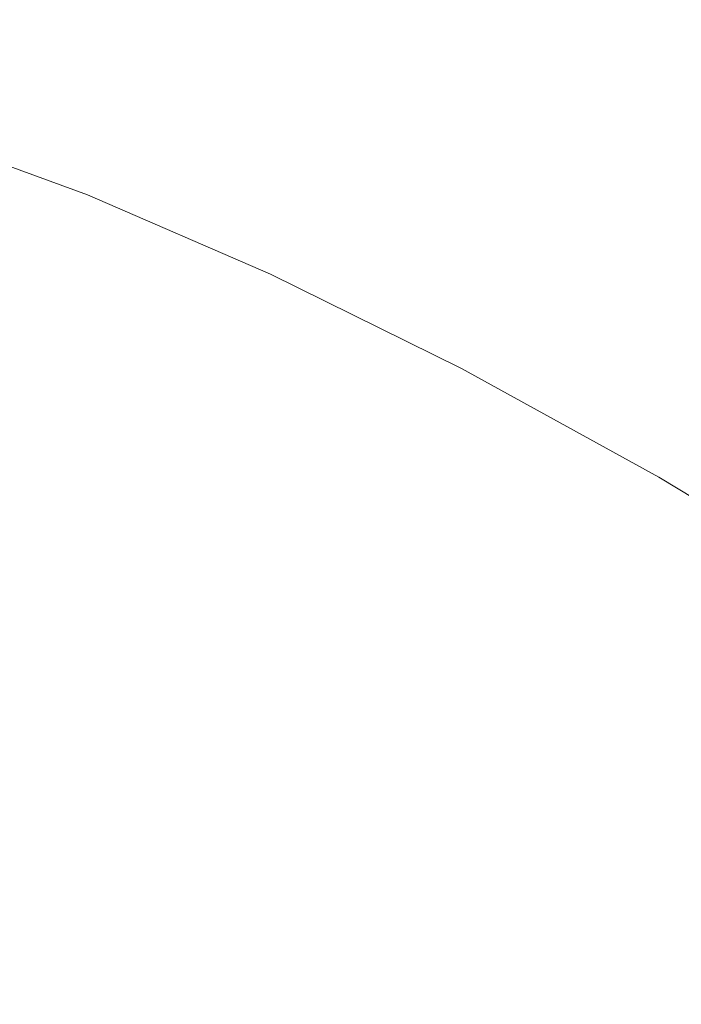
# Model space of a CAD drawing. Header units: millimetres. Extents: x 8 to 541, y 12 to 744.
# Tile 55 of 256: x 457.384 to 457.522, y 237.779 to 237.985. Entities that reach past the tile are written whole.
import ezdxf

# ---------------------------------------------------------------- set-up
doc = ezdxf.new("R2010")
doc.units = ezdxf.units.MM

msp = doc.modelspace()

# ---------------------------------------------------------------- linework, layer by layer
at = {"color": 252, "linetype": 'Continuous', "lineweight": 0, "flags": 128}
msp.add_lwpolyline([(457.14893, 237.76886), (457.14024, 237.80225), (457.13494, 237.83329), (457.13306, 237.86181), (457.13463, 237.88762), (457.13961, 237.91057), (457.148, 237.93053), (457.15973, 237.94737), (457.17474, 237.96099), (457.19294, 237.97132), (457.21421, 237.97828), (457.23843, 237.98184), (457.26545, 237.98197), (457.29512, 237.97868), (457.32724, 237.97199), (457.36163, 237.96193), (457.39809, 237.94856), (457.43639, 237.93197), (457.4763, 237.91225), (457.51758, 237.88953), (457.55998, 237.86394), (457.60326, 237.83564), (457.64714, 237.80478), (457.69137, 237.77157)], dxfattribs=at)
at = {"color": 7, "linetype": 'Continuous', "lineweight": 30}
msp.add_open_spline([(457.38483, 240.66101), (457.38488, 240.66103), (457.38497, 240.66108), (457.3891, 240.66223), (457.3972, 240.66344), (457.40964, 240.66412), (457.42216, 240.66377), (457.43407, 240.66284), (457.44713, 240.66143), (457.46736, 240.65824), (457.49411, 240.65246), (457.52416, 240.64437), (457.5574, 240.63378), (457.59373, 240.62056), (457.633, 240.60459), (457.67509, 240.5858), (457.71985, 240.56414), (457.76714, 240.53958), (457.81658, 240.51224), (457.86806, 240.48209), (457.92142, 240.44922), (457.97665, 240.41357), (458.03364, 240.37517), (458.09217, 240.33413), (458.15201, 240.29057), (458.21292, 240.24464), (458.27467, 240.19649), (458.337, 240.1463), (458.39986, 240.09411), (458.46329, 240.0399), (458.52735, 239.98361), (458.59188, 239.92537), (458.65659, 239.8654), (458.72117, 239.80399), (458.78533, 239.7414), (458.84882, 239.6779), (458.91153, 239.61355), (458.97359, 239.54826), (459.0351, 239.48194), (459.09602, 239.41463), (459.15611, 239.34657), (459.21509, 239.27807), (459.27268, 239.20946), (459.32861, 239.14106), (459.38268, 239.07313), (459.43497, 239.00559), (459.48556, 238.93834), (459.53452, 238.87131), (459.58167, 238.80476), (459.62681, 238.73895), (459.66977, 238.67416), (459.71038, 238.61065), (459.74852, 238.54867), (459.78403, 238.4885), (459.81705, 238.42996), (459.84757, 238.37317), (459.87555, 238.31822), (459.90086, 238.26546), (459.92346, 238.21506), (459.94334, 238.16718), (459.96052, 238.12201), (459.975, 238.07972), (459.98685, 238.04052), (459.99613, 238.00462), (460.00296, 237.97232), (460.00752, 237.94376), (460.01008, 237.91905), (460.01092, 237.89829), (460.01042, 237.88156), (460.00901, 237.86887), (460.00726, 237.86026), (460.00565, 237.85538), (460.00543, 237.85496), (460.00533, 237.85475)], degree=3, knots=[0, 0, 0, 0, 0.010052, 0.022704, 0.036091, 0.049069, 0.061938, 0.066018, 0.073803, 0.086903, 0.100084, 0.113412, 0.126909, 0.140583, 0.154434, 0.168459, 0.182652, 0.197004, 0.211483, 0.225983, 0.240552, 0.255263, 0.270089, 0.285001, 0.299973, 0.314978, 0.329989, 0.344987, 0.35992, 0.374921, 0.390037, 0.405232, 0.42047, 0.435712, 0.450913, 0.466037, 0.481083, 0.496115, 0.511244, 0.526458, 0.541723, 0.557003, 0.572248, 0.587423, 0.602491, 0.61745, 0.632484, 0.64757, 0.662687, 0.677807, 0.692896, 0.707927, 0.722873, 0.737707, 0.752406, 0.767196, 0.781904, 0.796533, 0.811076, 0.825521, 0.839859, 0.854078, 0.868166, 0.882093, 0.895782, 0.909237, 0.922498, 0.93558, 0.948519, 0.961382, 0.974262, 0.987302, 1, 1, 1, 1], dxfattribs=at)

doc.saveas('drawing.dxf')
